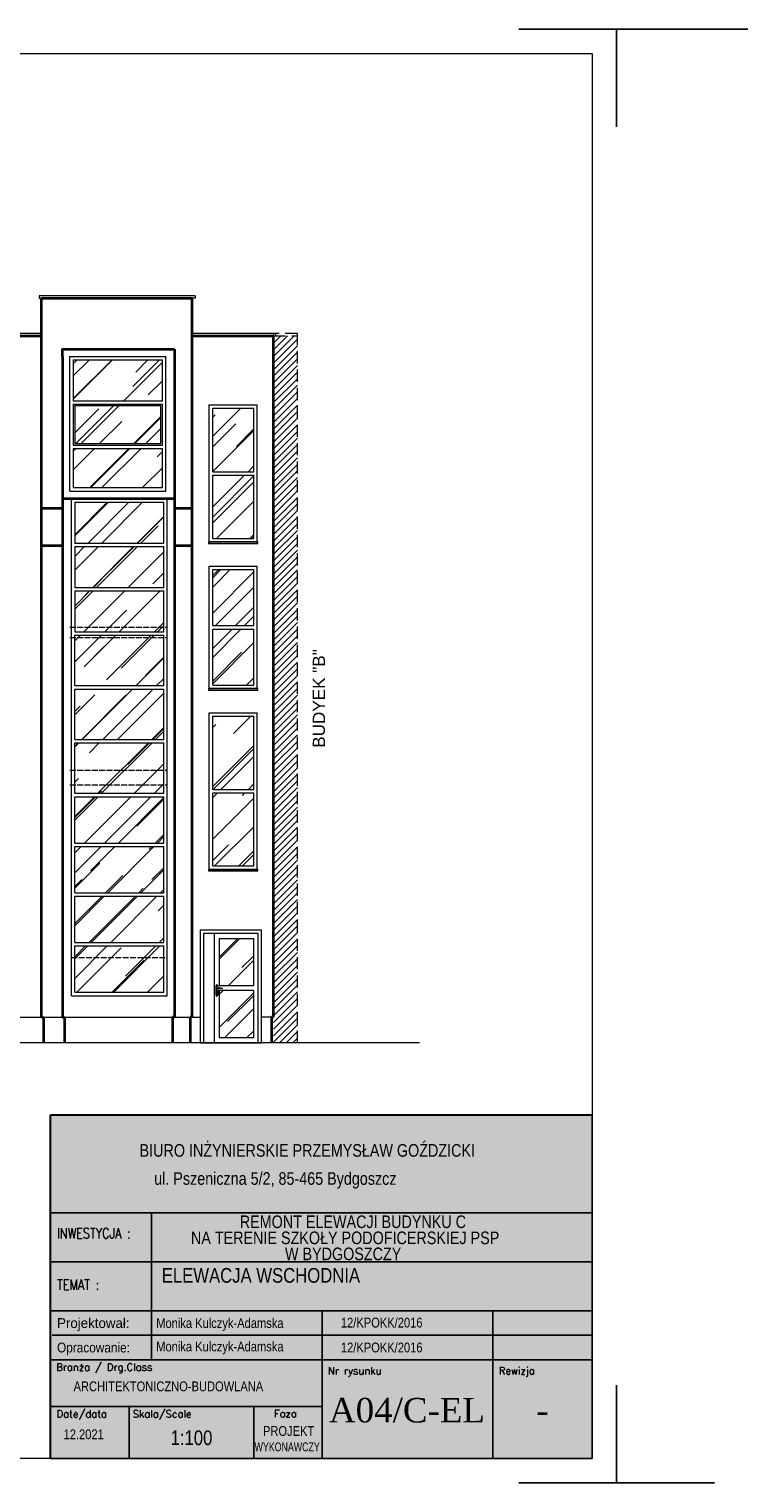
# Model space of a CAD drawing. Header units: millimetres. Extents: x -8040 to 8760, y -10081 to -7111.
# Tile 5 of 22: x 3359 to 4810, y -10081 to -7111. Entities that reach past the tile are written whole.
import ezdxf
from ezdxf.enums import TextEntityAlignment as Align

# ---------------------------------------------------------------- set-up
doc = ezdxf.new("R2010")
doc.units = ezdxf.units.MM
doc.linetypes.add('ACAD_ISO02W100', pattern=[15, 12, -3])
doc.linetypes.add('DASHED', pattern=[0.75, 0.5, -0.25])
for name, color, linetype, lineweight in [('!MARIUSZ', 220, 'Continuous', 35), ('BA_txs', 2, 'Continuous', 18), ('Cienka', 7, 'Continuous', 18), ('M_Ramki do druku', 7, 'Continuous', 18), ('M_Ramki rysunków', 2, 'Continuous', 18), ('Niewidoczne', 160, 'ACAD_ISO02W100', 18), ('PG_SCHODY', 2, 'Continuous', 18), ('PG_SZRAF', 1, 'Continuous', 18), ('PG_WIDOKOWE_CIENKIE', 1, 'Continuous', 18), ('PG_WYMIARY', 1, 'Continuous', 18), ('PG_ŚCIANY_SŁUPY', 4, 'Continuous', 35), ('Przekrojowa', 60, 'Continuous', 18), ('TABC', 1, 'Continuous', 18), ('TABELKA', 7, 'Continuous', 18)]:
    doc.layers.add(name, color=color, linetype=linetype, lineweight=lineweight)
doc.styles.add('BIKTS', font='bikromsw.shx', dxfattribs={"width": 0.85})
doc.styles.add('ROMANC', font='times.ttf', dxfattribs={"height": 20})
doc.styles.add('ROMANS', font='bikromsw.shx', dxfattribs={"width": 0.8})
doc.styles.add('SIMPLEX', font='SIMPLEX')
doc.styles.get("Standard").update_dxf_attribs({"font": 'arial.ttf'})

# ---------------------------------------------------------------- blocks, each defined once
blk = doc.blocks.new('Znacznik_narozny')
at = {"layer": 'M_Ramki do druku', "lineweight": -2}
blk.add_lwpolyline([(0, -20), (0, 0), (20, 0)], dxfattribs=at)
blk = doc.blocks.new('A$C38c5ed0e')
at = {"true_color": 0xffffff}
h = blk.add_hatch(color=7, dxfattribs=at)
h.dxf.hatch_style = 1
h.paths.add_polyline_path([(1107.2, 702), (0, 702), (0, 0), (1107.2, 0)])
at = {"layer": 'Przekrojowa', "color": 18, "lineweight": 30, "true_color": 0x000000}
for p, q in [((0, 0), (0, 702)), ((0, 702), (1107.2, 702))]:
    blk.add_line(p, q, dxfattribs=at)
blk = doc.blocks.new('TAB-SP')
at = {"color": 18, "true_color": 0x000000}
for p, q in [((-5536, 0), (-5536, 3510)), ((-5536, 3510), (0, 3510)), ((0, 3510), (0, 0)), ((-4506, 2008), (-4506, 2508)), ((-5536, 2008), (0, 2008)), ((-4506, 1014), (-4506, 2025)), ((-2760, 1508), (-2760, 531)), ((-1014, 1508), (-1014, 1008)), ((-5520, 1258), (0, 1258)), ((0, 1008), (-5536, 1008)), ((-4506, 1008), (-4506, 1014)), ((-1014, 0), (-1014, 1008)), ((-5536, 0), (0, 0))]:
    blk.add_line(p, q, dxfattribs=at)
at = {"color": 18, "linetype": 'Continuous', "true_color": 0x000000}
for p, q in [((0, 2508), (-5536, 2508)), ((0, 1508), (-5536, 1508)), ((-2760, 531), (-5536, 531)), ((-4733, 0), (-4733, 531)), ((-3457, 0), (-3457, 531)), ((-2760, 531), (-2760, 0))]:
    blk.add_line(p, q, dxfattribs=at)
at = {"color": 18, "true_color": 0x000000, "style": 'ROMANS'}
for s, width, p, p2 in [('Projektował: ', 0.750949, (-5470, 1333), (-4691, 1333)), ('Opracowanie: ', 0.711769, (-5470, 1083), (-4691, 1083))]:
    blk.add_text(s, height=100, dxfattribs=dict(at, width=width)).set_placement(p, p2, align=Align.FIT)
at = {"color": 18, "true_color": 0x000000, "style": 'BIKTS', "width": 0.85}
for tag, p, height in [('TEMAT1', (-4383, 1811), 150), ('TEMAT2', (-4383, 1591), 150), ('PROJEKTOWAł1', (-4383, 1336), 100), ('UPR.NR1', (-2569, 1341), 100), ('PROJEKTOWAŁ2', (-4383, 1086), 100), ('UPR.NR2', (-2569, 1091), 100), ('BRANżA', (-4783, 686), 100), ('FAZA', (-3199, 242), 100), ('DATA', (-5403, 196), 100), ('SKALA', (-4363, 136), 150), ('UPR.NR4', (-3378, 73), 100)]:
    blk.add_attdef(tag, p, '', height=height, dxfattribs=at)
at = {"color": 18, "true_color": 0x000000, "style": 'ROMANC'}
for tag, p in [('NR', (-2075, 368)), ('REWIZJA', (-508, 368))]:
    blk.add_attdef(tag, text='', height=250, dxfattribs=at).set_placement(p, align=Align.CENTER)
at = {"layer": 'TABC', "color": 18, "linetype": 'Continuous', "true_color": 0x000000, "style": 'SIMPLEX'}
for s, p in [('Branża / Drg.Class', (-5478, 896)), ('Nr rysunku', (-2700, 859)), ('Rewizja', (-954, 859)), ('Date/data', (-5475, 418)), ('Skala/Scale', (-4696, 418)), ('Faza', (-3252, 421))]:
    blk.add_text(s, height=74.6, dxfattribs=at).set_placement(p)
at = {"layer": 'TABELKA', "color": 18, "true_color": 0x000000}
for s, height, style, width, p in [('BIURO INŻYNIERSKIE PRZEMYSŁAW GOŹDZICKI', 128.93, 'BIKTS', 0.85, (-4626, 3082)), ('ul. Pszeniczna 5/2, 85-465 Bydgoszcz', 128.93, 'BIKTS', 0.85, (-4477, 2795)), ('REMONT ELEWACJI BUDYNKU C', 128.93, 'BIKTS', 0.85, (-3602, 2353)), ('INWESTYCJA :', 105.6, 'SIMPLEX', 0.8, (-5470, 2248)), ('NA TERENIE SZKOŁY PODOFICERSKIEJ PSP ', 128.93, 'BIKTS', 0.85, (-4101, 2189)), ('TEMAT :', 105.6, 'SIMPLEX', 0.8, (-5470, 1721))]:
    blk.add_text(s, height=height, dxfattribs=dict(at, style=style, width=width)).set_placement(p)
at = {"layer": 'TABELKA', "color": 18, "true_color": 0x000000, "insert": (-3140, 2154), "char_height": 128.93, "width": 1530.26, "attachment_point": 1, "style": 'BIKTS'}
blk.add_mtext('W BYDGOSZCZY', dxfattribs=at)
blk = doc.blocks.new('A$C6A1500A2')
at = {"layer": 'PG_WIDOKOWE_CIENKIE'}
h = blk.add_hatch(dxfattribs=at)
h.set_pattern_fill('AR-RROOF', color=256, scale=3, angle=45)
h.paths.add_polyline_path([(91, 313), (7, 313), (7, 163.5), (91, 163.5)])
h.paths.add_polyline_path([(91, 156.5), (7, 156.5), (7, 7), (91, 7)])
at = {"lineweight": 0}
for p, q in [((0, 0), (0, 320)), ((0, 320), (98, 320)), ((0, 320), (98, 320)), ((7, 163.5), (7, 313)), ((7, 313), (91, 313)), ((91, 163.5), (91, 313)), ((98, 0), (98, 320)), ((7, 163.5), (91, 163.5)), ((7, 7), (7, 156.5)), ((7, 156.5), (91, 156.5)), ((91, 7), (91, 156.5)), ((0, 0), (98, 0)), ((7, 7), (91, 7))]:
    blk.add_line(p, q, dxfattribs=at)
blk = doc.blocks.new('A$C088D7266')
at = {"layer": 'PG_WIDOKOWE_CIENKIE'}
h = blk.add_hatch(dxfattribs=at)
h.set_pattern_fill('AR-RROOF', color=256, scale=3, angle=45)
h.paths.add_polyline_path([(91, 273), (7, 273), (7, 143.5), (91, 143.5)])
h.paths.add_polyline_path([(91, 136.5), (7, 136.5), (7, 7), (91, 7)])
at = {"lineweight": 0}
for p, q in [((0, 0), (0, 280)), ((0, 280), (98, 280)), ((0, 280), (98, 280)), ((7, 143.5), (7, 273)), ((7, 273), (91, 273)), ((91, 143.5), (91, 273)), ((98, 0), (98, 280)), ((7, 143.5), (91, 143.5)), ((7, 7), (7, 136.5)), ((7, 136.5), (91, 136.5)), ((91, 7), (91, 136.5)), ((0, 0), (98, 0)), ((7, 7), (91, 7))]:
    blk.add_line(p, q, dxfattribs=at)
blk = doc.blocks.new('A$C5D89414F')
at = {"layer": 'PG_WIDOKOWE_CIENKIE'}
h = blk.add_hatch(dxfattribs=at)
h.set_pattern_fill('AR-RROOF', color=256, scale=3, angle=45)
h.paths.add_polyline_path([(91, 243), (7, 243), (7, 128.5), (91, 128.5)])
h.paths.add_polyline_path([(91, 121.5), (7, 121.5), (7, 7), (91, 7)])
at = {"lineweight": 0}
for p, q in [((0, 0), (0, 250)), ((0, 250), (98, 250)), ((0, 250), (98, 250)), ((7, 128.5), (7, 243)), ((7, 243), (91, 243)), ((91, 128.5), (91, 243)), ((98, 0), (98, 250)), ((7, 128.5), (91, 128.5)), ((7, 7), (7, 121.5)), ((7, 121.5), (91, 121.5)), ((91, 7), (91, 121.5)), ((0, 0), (98, 0)), ((7, 7), (91, 7))]:
    blk.add_line(p, q, dxfattribs=at)
blk = doc.blocks.new('A$C650A5EB8')
at = {"layer": 'PG_WIDOKOWE_CIENKIE', "true_color": 0x000000}
h = blk.add_hatch(dxfattribs=at)
h.set_pattern_fill('AR-RROOF', color=18, scale=3, angle=45)
h.paths.add_polyline_path([(-10, 174.5), (-186, 174.5), (-186, 97), (-10, 97)])
h.paths.add_polyline_path([(-7, 268), (-189, 268), (-189, 184.5), (-7, 184.5)])
h.paths.add_polyline_path([(-7, 87), (-189, 87), (-189, 7), (-7, 7)])
at = {"layer": 'Cienka', "color": 7, "lineweight": 0}
for p, q in [((-196, 0), (-196, 275)), ((-196, 275), (0, 275)), ((-189, 268), (-7, 268)), ((-189, 268), (-189, 184.5)), ((-7, 184.5), (-7, 268)), ((0, 0), (0, 275)), ((-189, 184.5), (-7, 184.5)), ((-189, 177.5), (-189, 94)), ((-189, 177.5), (-7, 177.5)), ((-186, 174.5), (-186, 97)), ((-186, 174.5), (-10, 174.5)), ((-10, 97), (-10, 174.5)), ((-7, 94), (-7, 177.5)), ((-189, 94), (-7, 94)), ((-186, 97), (-10, 97)), ((-189, 87), (-189, 7)), ((-189, 87), (-7, 87)), ((-7, 7), (-7, 87)), ((-196, 0), (0, 0)), ((-189, 7), (-7, 7))]:
    blk.add_line(p, q, dxfattribs=at)
blk = doc.blocks.new('A$C5B4F737D')
at = {"layer": 'PG_WIDOKOWE_CIENKIE', "true_color": 0x000000}
h = blk.add_hatch(dxfattribs=at)
h.set_pattern_fill('AR-RROOF', color=18, scale=3, angle=45)
h.set_pattern_definition([(45, (-4212.05, 8070.74), (64.65784, 172.4209), [1143, -152.4, 381, -76.2]), (45, (-4167.33, 8169.35), (-125.544, 17.7809), [228.6, -25.146, 457.2, -57.15]), (45, (-4230.91, 8143.484), (244.08336, 316.28462), [609.6, -106.68, 304.8, -76.2])])
h.paths.add_polyline_path([(-7, -7), (-189, -7), (-189, -90.5), (-7, -90.5)])
h.paths.add_polyline_path([(-7, -97.5), (-189, -97.5), (-189, -181), (-7, -181)])
h.paths.add_polyline_path([(-7, -188), (-189, -188), (-189, -257.5), (-7, -257.5)])
h.paths.add_polyline_path([(-7, -257.5), (-189, -257.5), (-189, -271.5), (-7, -271.5)])
h.paths.add_polyline_path([(-7, -278.5), (-189, -278.5), (-189, -292.5), (-7, -292.5)])
h.paths.add_polyline_path([(-7, -292.5), (-189, -292.5), (-189, -381.5), (-7, -381.5)])
h.paths.add_polyline_path([(-7, -388.5), (-189, -388.5), (-189, -491.5), (-7, -491.5)])
h.paths.add_polyline_path([(-7, -498.5), (-189, -498.5), (-189, -587.5), (-7, -587.5)])
h.paths.add_polyline_path([(-7, -587.5), (-189, -587.5), (-189, -601.5), (-7, -601.5)])
h.paths.add_polyline_path([(-7, -608.5), (-189, -608.5), (-189, -622.5), (-7, -622.5)])
h.paths.add_polyline_path([(-7, -622.5), (-189, -622.5), (-189, -703.125), (-7, -703.125)])
h.paths.add_polyline_path([(-7, -710.125), (-189, -710.125), (-189, -804.75), (-7, -804.75)])
h.paths.add_polyline_path([(-7, -811.75), (-189, -811.75), (-189, -906.375), (-7, -906.375)])
h.paths.add_polyline_path([(-7, -913.375), (-189, -913.375), (-189, -1008), (-7, -1008)])
at = {"layer": 'Cienka', "color": 18, "lineweight": 0, "true_color": 0x000000}
for p, q in [((-196, -1015), (-196, 0)), ((-196, 0), (0, 0)), ((0, -1015), (0, 0)), ((-189, -7), (-7, -7)), ((-189, -7), (-189, -90.5)), ((-7, -90.5), (-7, -7)), ((-189, -90.5), (-7, -90.5)), ((-189, -97.5), (-189, -181)), ((-189, -97.5), (-7, -97.5)), ((-7, -181), (-7, -97.5)), ((-189, -181), (-7, -181)), ((-189, -188), (-189, -271.5)), ((-189, -188), (-7, -188)), ((-7, -271.5), (-7, -188)), ((-189, -271.5), (-7, -271.5)), ((-189, -381.5), (-189, -278.5)), ((-189, -278.5), (-7, -278.5)), ((-7, -381.5), (-7, -278.5)), ((-189, -381.5), (-7, -381.5)), ((-189, -491.5), (-189, -388.5)), ((-189, -388.5), (-7, -388.5)), ((-7, -491.5), (-7, -388.5)), ((-189, -491.5), (-7, -491.5)), ((-189, -601.5), (-189, -498.5)), ((-189, -498.5), (-7, -498.5)), ((-7, -601.5), (-7, -498.5)), ((-189, -601.5), (-7, -601.5)), ((-189, -703.125), (-189, -608.5)), ((-189, -608.5), (-7, -608.5)), ((-7, -703.125), (-7, -608.5)), ((-189, -703.125), (-7, -703.125)), ((-189, -804.75), (-189, -710.125)), ((-189, -710.125), (-7, -710.125)), ((-7, -804.75), (-7, -710.125)), ((-189, -804.75), (-7, -804.75)), ((-189, -906.375), (-189, -811.75)), ((-189, -811.75), (-7, -811.75)), ((-7, -906.375), (-7, -811.75)), ((-189, -906.375), (-7, -906.375)), ((-189, -1008), (-189, -913.375)), ((-189, -913.375), (-7, -913.375)), ((-7, -1008), (-7, -913.375)), ((-189, -1008), (-7, -1008)), ((-196, -1015), (0, -1015))]:
    blk.add_line(p, q, dxfattribs=at)

msp = doc.modelspace()

# ---------------------------------------------------------------- hatches: boundary and pattern name
at = {"layer": 'PG_SZRAF', "true_color": 0x000000}
h = msp.add_hatch(dxfattribs=at)
h.set_pattern_fill('ANSI31', color=18, scale=3)
h.set_pattern_definition([(45, (13642.756, -4366.914), (-6.735192, 6.735192), [])])
h.paths.add_polyline_path([(3858.3, -7737.7), (3858.3, -9181.7), (3907.3, -9181.7), (3907.3, -7737.7)])
h = msp.add_hatch(dxfattribs=at)
h.set_pattern_fill('AR-RROOF', color=18, scale=3, angle=45)
h.set_pattern_definition([(45, (-1518.84, -8737.354), (64.6578, 172.4209), [1143, -152.4, 381, -76.2]), (45, (-1474.12, -8638.75), (-125.544, 17.781), [228.6, -25.146, 457.2, -57.15]), (45, (-1537.7, -8664.614), (244.08336, 316.2846), [609.6, -106.68, 304.8, -76.2])])
h.paths.add_polyline_path([(3817.3, -8968.7), (3747.3, -8968.7), (3747.3, -9065.2), (3817.3, -9065.2)])
h.paths.add_polyline_path([(3747.3, -9171.7), (3817.3, -9171.7), (3817.3, -9075.2), (3747.3, -9075.2)])

# ---------------------------------------------------------------- linework, layer by layer
at = {"layer": '!MARIUSZ', "color": 18, "linetype": 'DASHED', "lineweight": 0, "ltscale": 50, "true_color": 0x000000}
msp.add_lwpolyline([(3907.3, -7732.7), (3858.3, -7732.7), (3858.3, -7737.7), (3907.3, -7737.7)], close=True, dxfattribs=at)
msp.add_lwpolyline([(3907.3, -9181.7), (3907.3, -7732.7)], dxfattribs=at)
at = {"layer": 'M_Ramki do druku', "color": 18, "lineweight": -2, "true_color": 0x000000}
msp.add_line((4860, -7111), (4560, -7111), dxfattribs=at)
at = {"layer": 'M_Ramki rysunków', "color": 18, "true_color": 0x000000}
msp.add_lwpolyline([(660, -10031), (660, -7161), (4510, -7161), (4510, -10031)], close=True, dxfattribs=at)
at = {"layer": 'Niewidoczne', "color": 18, "true_color": 0x000000}
for points in [[(3442.3, -8332.7), (3641.3, -8332.7)], [(3442.3, -8353.7), (3641.3, -8353.7)], [(3442.3, -8624.7), (3641.3, -8624.7)], [(3442.3, -8654.7), (3641.3, -8654.7)], [(3445.3, -9007.7), (3641.3, -9007.7)]]:
    msp.add_lwpolyline(points, dxfattribs=at)
at = {"layer": 'PG_SCHODY', "color": 18, "true_color": 0x000000}
for points in [[(3855.3, -9181.7), (827.1, -9181.7)], [(4157.1, -9181.7), (3855.3, -9181.7)]]:
    msp.add_lwpolyline(points, dxfattribs=at)
at = {"layer": 'PG_WIDOKOWE_CIENKIE', "color": 18, "true_color": 0x000000}
for p, q in [((3834.3, -8951.7), (3708.3, -8951.7)), ((3708.3, -8951.7), (3708.3, -9181.7)), ((3827.3, -8958.7), (3715.3, -8958.7)), ((3715.3, -8958.7), (3715.3, -9181.7)), ((3737.3, -8958.7), (3737.3, -9181.7)), ((3747.3, -8968.7), (3817.3, -8968.7)), ((3747.3, -8968.7), (3747.3, -9065.2)), ((3817.3, -8968.7), (3817.3, -9065.2)), ((3827.3, -9181.7), (3827.3, -8958.7)), ((3834.3, -9181.7), (3834.3, -8951.7)), ((3741, -9065.3), (3741, -9084.5)), ((3741.2, -9084.5), (3741.2, -9065.3)), ((3741.8, -9078.5), (3741.8, -9080.2)), ((3742.3, -9080.3), (3742.3, -9079)), ((3743.3, -9080.3), (3743.3, -9079)), ((3743.8, -9078.5), (3743.8, -9080.2)), ((3744.4, -9065.3), (3744.4, -9070.2)), ((3744.4, -9071.6), (3744.4, -9084.5)), ((3744.6, -9065.3), (3744.6, -9070.1)), ((3744.6, -9071.6), (3744.6, -9084.5)), ((3817.3, -9065.2), (3747.3, -9065.2)), ((3747.3, -9075.2), (3747.3, -9171.7)), ((3817.3, -9075.2), (3747.3, -9075.2)), ((3817.3, -9075.2), (3817.3, -9171.7)), ((3817.3, -9171.7), (3747.3, -9171.7)), ((3708.3, -9181.7), (3834.3, -9181.7))]:
    msp.add_line(p, q, dxfattribs=at)
for points in [[(3698.3, -7655.7), (3384.3, -7655.7)], [(3698.3, -7660.7), (3384.3, -7660.7)], [(3211.5, -9129.7), (3708.3, -9129.7)], [(3854.3, -9129.7), (3834.3, -9129.7)]]:
    msp.add_lwpolyline(points, dxfattribs=at)
for points in [[(3384.3, -7732.7), (3189.3, -7732.7), (3189.3, -7737.7), (3384.3, -7737.7)], [(3863.3, -7732.7), (3692.3, -7732.7), (3692.3, -7737.7), (3863.3, -7737.7)]]:
    msp.add_lwpolyline(points, close=True, dxfattribs=at)
for centre, radius in [((3742.8, -9071.3), 1), ((3742.8, -9064.6), 0.3), ((3742.8, -9085.2), 0.3)]:
    msp.add_circle(centre, radius, dxfattribs=at)
for centre, radius, start, end in [((3742.8, -9065.3), 1.8, 0, 180), ((3742.8, -9084.5), 1.8, 180, 0), ((3742.8, -9065.3), 1.6, 0, 180), ((3742.8, -9084.5), 1.6, 180, 0), ((3742.8, -9078.5), 1, 0, 180), ((3742.8, -9080.2), 1, 180, 0), ((3742.8, -9071.3), 0.85, 90, 311.711), ((3742.8, -9078.3), 0.85, 306.0319, 233.9681), ((3742.8, -9080.3), 0.5, 180, 0), ((3747.6, -9090.6), 20.7, 71.1188, 103.4049), ((3749.3, -9088.5), 17.6, 73.635, 109.8698), ((3754.2, -9071.3), 0.332, 295.2179, 64.7821)]:
    msp.add_arc(centre, radius, start, end, dxfattribs=at)
at = {"layer": 'PG_WYMIARY', "color": 18, "true_color": 0x000000}
for points in [[(3384.3, -7655.7), (3379.3, -7655.7), (3379.3, -7660.7), (3384.3, -7660.7)], [(3698.3, -7655.7), (3698.3, -7660.7)]]:
    msp.add_lwpolyline(points, dxfattribs=at)
for points in [[(3826.3, -8158.7), (3725.3, -8158.7), (3725.3, -8161.7), (3826.3, -8161.7)], [(3826.8, -8458.2), (3725.8, -8458.2), (3725.8, -8461.2), (3826.8, -8461.2)], [(3826.3, -8827.7), (3725.3, -8827.7), (3725.3, -8830.7), (3826.3, -8830.7)]]:
    msp.add_lwpolyline(points, close=True, dxfattribs=at)
at = {"layer": 'PG_ŚCIANY_SŁUPY', "color": 18, "true_color": 0x000000}
for p, q in [((3427.3, -7779.7), (3427.3, -9129.7)), ((3656.3, -7764.7), (3656.3, -9129.7)), ((3384.3, -9129.7), (3388.3, -9129.7)), ((3388.3, -9129.7), (3388.3, -9181.7)), ((3427.3, -9129.7), (3431.3, -9129.7)), ((3431.3, -9129.7), (3431.3, -9181.7)), ((3656.3, -9129.7), (3652.3, -9129.7)), ((3652.3, -9129.7), (3652.3, -9181.7)), ((3692.3, -9129.7), (3688.3, -9129.7)), ((3688.3, -9129.7), (3688.3, -9181.7)), ((3858.3, -9129.7), (3854.3, -9129.7)), ((3854.3, -9129.7), (3854.3, -9181.7))]:
    msp.add_line(p, q, dxfattribs=at)
for points in [[(3384.3, -9129.7), (3384.3, -7660.7)], [(3384.3, -7660.7), (3692.3, -7660.7)], [(3692.3, -9129.7), (3692.3, -7660.7)], [(3194.3, -7737.7), (3384.3, -7737.7)], [(3692.3, -7737.7), (3858.3, -7737.7)], [(3858.3, -9129.7), (3858.3, -7737.7)], [(3427.3, -7779.7), (3427.3, -7764.7), (3656.3, -7764.7)], [(3656.3, -8070.7), (3427.3, -8070.7)], [(3427.3, -8090.7), (3384.3, -8090.7)], [(3692.3, -8090.7), (3656.3, -8090.7)], [(3427.3, -8166.7), (3384.3, -8166.7)], [(3692.3, -8166.7), (3656.3, -8166.7)]]:
    msp.add_lwpolyline(points, dxfattribs=at)

# ---------------------------------------------------------------- block references
at = {"color": 18, "true_color": 0x000000}
ref = msp.add_blockref('TAB-SP', (4510, -10031), dxfattribs=dict(at, xscale=0.1999999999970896, yscale=0.1999999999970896, zscale=0.1999999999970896))
ref.add_attrib('TEMAT1', 'ELEWACJA WSCHODNIA', (3630.1, -9672), dxfattribs={"color": 250, "height": 30, "style": 'BIKTS', "width": 0.85})
ref.add_attrib('PROJEKTOWAł1', 'Monika Kulczyk-Adamska', (3618.8, -9812.3), dxfattribs={"color": 250, "height": 20, "style": 'BIKTS', "width": 0.85})
ref.add_attrib('UPR.NR1', '12/KPOKK/2016', (3996.3, -9814.3), dxfattribs={"color": 250, "height": 20, "style": 'BIKTS', "width": 0.85})
ref.add_attrib('PROJEKTOWAł2', 'Monika Kulczyk-Adamska', (3618.8, -9764.5), dxfattribs={"color": 250, "height": 20, "style": 'BIKTS', "width": 0.85})
ref.add_attrib('UPR.NR2', '12/KPOKK/2016', (3996.3, -9763.5), dxfattribs={"color": 250, "height": 20, "style": 'BIKTS', "width": 0.85})
ref.add_attrib('UPR.NR4', 'WYKONAWCZY', (3819.8, -10016.3), dxfattribs={"color": 250, "height": 18, "style": 'BIKTS', "width": 0.75})
ref.add_attrib('BRANżA', 'ARCHITEKTONICZNO-BUDOWLANA', (3449.8, -9893.7), dxfattribs={"color": 250, "height": 20, "style": 'BIKTS', "width": 0.85})
ref.add_attrib('DATA', '12.2021', (3429.4, -9991.7), dxfattribs={"color": 250, "height": 20, "style": 'BIKTS', "width": 0.85})
ref.add_attrib('SKALA', '1:100', (3648.2, -10003.7), dxfattribs={"color": 250, "height": 30, "style": 'BIKTS', "width": 0.85})
ref.add_attrib('FAZA', 'PROJEKT ', (3837, -9984.9), dxfattribs={"color": 250, "height": 20, "style": 'BIKTS', "width": 0.85})
ref.add_attrib('NR', 'A04/C-EL', dxfattribs={"color": 250, "height": 50, "style": 'ROMANC'}).set_placement((4131.4, -9957.4), align=Align.CENTER)
ref.add_attrib('REWIZJA', '-', dxfattribs={"color": 250, "height": 50, "style": 'ROMANC'}).set_placement((4408.3, -9957.4), align=Align.CENTER)
at = {"layer": 'M_Ramki do druku', "color": 18, "lineweight": -2, "true_color": 0x000000, "yscale": 10, "zscale": 10}
for xscale in [-10, 10]:
    msp.add_blockref('Znacznik_narozny', (4560, -7111), dxfattribs=dict(at, xscale=xscale))
at = {"layer": 'M_Ramki do druku', "color": 18, "lineweight": -2, "true_color": 0x000000, "yscale": 10, "zscale": 10, "rotation": 180}
for xscale in [10, -10]:
    msp.add_blockref('Znacznik_narozny', (4560, -10081), dxfattribs=dict(at, xscale=xscale))
at = {"layer": 'PG_WIDOKOWE_CIENKIE', "color": 18, "true_color": 0x000000}
for name, p in [('A$C650A5EB8', (3638.3, -8054.7)), ('A$C088D7266', (3727.3, -8158.7)), ('A$C5D89414F', (3727.3, -8458.2)), ('A$C6A1500A2', (3727.3, -8827.7))]:
    msp.add_blockref(name, p, dxfattribs=at)
at = {"layer": 'PG_WIDOKOWE_CIENKIE'}
msp.add_blockref('A$C5B4F737D', (3641.3, -8070.7), dxfattribs=at)
at = {"layer": 'PG_WIDOKOWE_CIENKIE', "color": 18, "lineweight": 30, "true_color": 0x000000}
msp.add_blockref('A$C38c5ed0e', (3402.8, -10031), dxfattribs=at)

# ---------------------------------------------------------------- texts
at = {"layer": 'BA_txs', "color": 18, "true_color": 0x000000, "insert": (3938.8, -8579.2), "char_height": 25, "attachment_point": 1, "rotation": 90}
msp.add_mtext_dynamic_manual_height_columns('BUDYEK "B"', width=398.159, gutter_width=12.5, heights=[0], dxfattribs=at)

doc.saveas('drawing.dxf')
